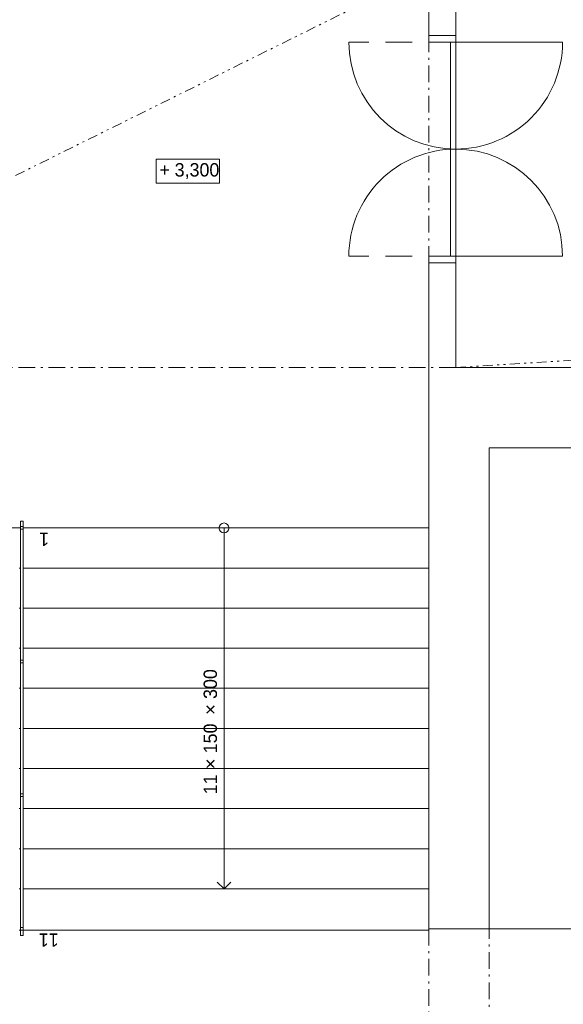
# Model space of a CAD drawing. Header units: millimetres. Extents: x -13540 to 53600, y -21460 to 10383.
# Tile 6 of 17: x -7965 to -3894, y -8434 to -1067. Entities that reach past the tile are written whole.
import ezdxf

# ---------------------------------------------------------------- set-up
doc = ezdxf.new("R2010")
doc.units = ezdxf.units.MM
doc.header["$MEASUREMENT"] = 0
doc.set_wipeout_variables(frame=1)
for name, pattern in [('Wipeout_Contour', [1000, 0, -1000]), ('Čerchovaná M', [225, 125, -42.5, 15, -42.5]), ('Čerchovaná se dvěma tečkami S', [202.5, 75, -32.5, 15, -32.5, 15, -32.5]), ('Čárkovaná', [325, 200, -125])]:
    doc.linetypes.add(name, pattern=pattern)
for name, color, linetype in [('02_Desky', 7, 'Continuous'), ('02_Zdi VNITŘNÍ - nosné', 7, 'Continuous'), ('04_Schodiště', 7, 'Continuous'), ('05_Zábradlí', 7, 'Continuous'), ('11_Anotace', 7, 'Continuous'), ('Nové_02_Zdi VNITŘNÍ - nenosné', 7, 'Continuous'), ('Nové_05_Podhledy', 7, 'Continuous'), ('Nové_Otvory – Dveře', 7, 'Continuous'), ('Výplně - Povrchové', 7, 'Continuous')]:
    doc.layers.add(name, color=color, linetype=linetype)

msp = doc.modelspace()

# ---------------------------------------------------------------- linework, layer by layer
at = {"layer": '02_Desky', "color": 251, "linetype": 'Continuous', "lineweight": 0, "flags": 128}
msp.add_lwpolyline([(-11600, 10010), (-11600, -4870), (-4900, -4870), (-4900, -7870), (-250, -7870), (-250, -11470), (53600, -11470), (53600, 9980), (41780, 9980), (41780, 0), (18380, 0), (18380, -580), (18220, -580), (14080, -580), (13920, -580), (13920, 0), (0, 0), (0, 10010)], close=True, dxfattribs=at)
at = {"layer": '02_Zdi VNITŘNÍ - nosné', "color": 251, "linetype": 'Continuous', "lineweight": 0, "flags": 128}
for points in [[(-4900, -3670), (-4900, -4270)], [(1250, -3670), (-4700, -3670)], [(-4450, -4270), (-700, -4270)], [(-4450, -7870), (-4450, -4270)]]:
    msp.add_lwpolyline(points, dxfattribs=at)
at = {"layer": '02_Zdi VNITŘNÍ - nosné', "color": 251, "linetype": 'Čerchovaná M', "lineweight": 0, "flags": 128}
msp.add_lwpolyline([(-4450, -11095), (-4450, -7870)], dxfattribs=at)
at = {"layer": '04_Schodiště', "color": 251, "linetype": 'Continuous', "lineweight": 0}
for p, q in [((-4900, -4870), (-7970, -4870)), ((-4900, -7870), (-4900, -4870)), ((-7970, -7870), (-4900, -7870))]:
    msp.add_line(p, q, dxfattribs=at)
at = {"layer": '11_Anotace', "color": 251, "linetype": 'Continuous', "lineweight": 0, "flags": 128}
msp.add_lwpolyline([(-6942.5, -2263.9), (-6942.5, -2288.9), (-6467.9, -2288.9), (-6467.9, -2263.9), (-6467.9, -2109.5), (-6942.5, -2109.5)], close=True, dxfattribs=at)
at = {"layer": 'Nové_02_Zdi VNITŘNÍ - nenosné', "color": 251, "linetype": 'Continuous', "lineweight": 0}
for p, q in [((-4700, -1185.4), (-4900, -1185.4)), ((-4700, -2885.4), (-4900, -2885.4))]:
    msp.add_line(p, q, dxfattribs=at)
at = {"layer": 'Nové_02_Zdi VNITŘNÍ - nenosné', "color": 251, "linetype": 'Continuous', "lineweight": 0, "flags": 128}
for points in [[(-4900, -700), (-4900, -1185.4)], [(-4700, -1185.4), (-4700, -700)], [(-4900, -2885.4), (-4900, -3670)], [(-4700, -3670), (-4700, -2885.4)]]:
    msp.add_lwpolyline(points, dxfattribs=at)
at = {"layer": 'Nové_05_Podhledy', "color": 251, "linetype": 'Čerchovaná M', "lineweight": 0, "flags": 128}
msp.add_lwpolyline([(-10900, -3670), (45880, -3670), (45880, 540), (42480, 540), (42480, -700), (-10900, -700)], close=True, dxfattribs=at)
at = {"layer": 'Nové_05_Podhledy', "color": 251, "linetype": 'Čerchovaná se dvěma tečkami S', "lineweight": 0}
for points in [[(-10900, -3670), (-4900, -700)], [(-4700, -3670), (42480, -700)]]:
    msp.add_lwpolyline(points, dxfattribs=at)
at = {"layer": 'Nové_Otvory – Dveře', "color": 251, "linetype": 'Čárkovaná', "lineweight": 0}
for p, q in [((-4700, -1235.4), (-5500, -1235.4)), ((-4700, -1235.4), (-4700, -2035.4)), ((-4700, -2835.4), (-4700, -2035.4)), ((-4700, -2835.4), (-5500, -2835.4))]:
    msp.add_line(p, q, dxfattribs=at)
at = {"layer": 'Nové_Otvory – Dveře', "color": 251, "linetype": 'Čerchovaná M', "lineweight": 0}
for p, q in [((-4900, -2885.4), (-4900, -1185.4)), ((-4700, -2885.4), (-4700, -1185.4))]:
    msp.add_line(p, q, dxfattribs=at)
at = {"layer": 'Nové_Otvory – Dveře', "color": 251, "linetype": 'Continuous', "lineweight": 0}
for p, q in [((-4900, -1185.4), (-4700, -1185.4)), ((-4900, -1235.4), (-4900, -1185.4)), ((-4700, -1185.4), (-4900, -1185.4)), ((-4700, -1185.4), (-4900, -1185.4)), ((-4700, -1235.4), (-4900, -1235.4)), ((-4700, -1235.4), (-4740, -1235.4)), ((-4740, -1235.4), (-4740, -2035.4)), ((-4700, -1185.4), (-4700, -1235.4)), ((-4700, -1235.4), (-3900, -1235.4)), ((-4700, -2035.4), (-4700, -1235.4)), ((-4740, -2035.4), (-4700, -2035.4)), ((-4740, -2835.4), (-4740, -2035.4)), ((-4740, -2035.4), (-4700, -2035.4)), ((-4700, -2035.4), (-4700, -2835.4)), ((-4900, -2835.4), (-4700, -2835.4)), ((-4900, -2885.4), (-4900, -2835.4)), ((-4700, -2835.4), (-4740, -2835.4)), ((-4700, -2835.4), (-3900, -2835.4)), ((-4700, -2835.4), (-4700, -2885.4)), ((-4700, -2885.4), (-4900, -2885.4)), ((-4700, -2885.4), (-4900, -2885.4)), ((-4700, -2885.4), (-4900, -2885.4))]:
    msp.add_line(p, q, dxfattribs=at)
for centre, start, end in [((-4700, -1235.4), 180, 269.99999), ((-4700, -1235.4), 269.99999, 0), ((-4700, -2835.4), 89.99999, 180), ((-4700, -2835.4), 0, 89.99999)]:
    msp.add_arc(centre, 800, start, end, dxfattribs=at)

# ---------------------------------------------------------------- texts
at = {"layer": '11_Anotace', "color": 251, "lineweight": 0, "char_height": 100, "attachment_point": 1}
for s, insert in [('\\A1;\\pt0,25000;+', (-6917.5, -2140.4)), ('\\A1;\\pt0,25000;3,300{\\H0.66x;\\S^  ;\\S^  ;\\S^  ;\\S^  ;\\S^  ;\\S^  ;\\S^  ;\\S^  ;\\S^  ;\\S^  ;\\S^  ;}', (-6804.4, -2140.4))]:
    msp.add_mtext(s, dxfattribs=dict(at, insert=insert))

# ---------------------------------------------------------------- next in the draw order: wipeouts: each hides what was drawn before it
at = {"color": 251, "linetype": 'Wipeout_Contour', "lineweight": 0, "ltscale": 32871.497026}
msp.add_wipeout([(-7970, -4870), (-7970, -5170), (-4900, -5170), (-4900, -4870)], dxfattribs=at).dxf.layer = 'Výplně - Povrchové'

# ---------------------------------------------------------------- next in the draw order: linework, layer by layer
at = {"layer": '04_Schodiště', "color": 251, "linetype": 'Continuous', "lineweight": 0}
for p, q in [((-4900, -4870), (-7970, -4870)), ((-4900, -4870), (-7970, -4870)), ((-4900, -5170), (-4900, -4870)), ((-7970, -5170), (-4900, -5170))]:
    msp.add_line(p, q, dxfattribs=at)
at = {"layer": '04_Schodiště', "color": 251, "linetype": 'Continuous', "lineweight": 0, "flags": 128}
msp.add_lwpolyline([(-6472.5, -4870, 1), (-6397.5, -4870, 1)], format="xyb", close=True, dxfattribs=at)

# ---------------------------------------------------------------- next in the draw order: wipeouts: each hides what was drawn before it
at = {"color": 251, "linetype": 'Wipeout_Contour', "lineweight": 0, "ltscale": 33633.211958}
msp.add_wipeout([(-7970, -5170), (-7970, -5470), (-4900, -5470), (-4900, -5170)], dxfattribs=at).dxf.layer = 'Výplně - Povrchové'

# ---------------------------------------------------------------- next in the draw order: linework, layer by layer
at = {"layer": '04_Schodiště', "color": 251, "linetype": 'Continuous', "lineweight": 0}
for p, q in [((-6435, -4870), (-6435, -5170)), ((-4900, -5170), (-7970, -5170)), ((-4900, -5470), (-4900, -5170)), ((-7970, -5470), (-4900, -5470))]:
    msp.add_line(p, q, dxfattribs=at)

# ---------------------------------------------------------------- next in the draw order: wipeouts: each hides what was drawn before it
at = {"color": 251, "linetype": 'Wipeout_Contour', "lineweight": 0, "ltscale": 34419.369698}
msp.add_wipeout([(-7970, -5470), (-7970, -5770), (-4900, -5770), (-4900, -5470)], dxfattribs=at).dxf.layer = 'Výplně - Povrchové'

# ---------------------------------------------------------------- next in the draw order: linework, layer by layer
at = {"layer": '04_Schodiště', "color": 251, "linetype": 'Continuous', "lineweight": 0}
for p, q in [((-4900, -5470), (-7970, -5470)), ((-4900, -5770), (-4900, -5470)), ((-7970, -5770), (-4900, -5770))]:
    msp.add_line(p, q, dxfattribs=at)

# ---------------------------------------------------------------- next in the draw order: wipeouts: each hides what was drawn before it
at = {"color": 251, "linetype": 'Wipeout_Contour', "lineweight": 0, "ltscale": 35228.305892}
msp.add_wipeout([(-7970, -5770), (-7970, -6070), (-4900, -6070), (-4900, -5770)], dxfattribs=at).dxf.layer = 'Výplně - Povrchové'

# ---------------------------------------------------------------- next in the draw order: linework, layer by layer
at = {"layer": '04_Schodiště', "color": 251, "linetype": 'Continuous', "lineweight": 0}
for p, q in [((-4900, -5770), (-7970, -5770)), ((-4900, -6070), (-4900, -5770)), ((-7970, -6070), (-4900, -6070))]:
    msp.add_line(p, q, dxfattribs=at)

# ---------------------------------------------------------------- next in the draw order: wipeouts: each hides what was drawn before it
at = {"color": 251, "linetype": 'Wipeout_Contour', "lineweight": 0, "ltscale": 36058.472261}
msp.add_wipeout([(-7970, -6070), (-7970, -6370), (-4900, -6370), (-4900, -6070)], dxfattribs=at).dxf.layer = 'Výplně - Povrchové'

# ---------------------------------------------------------------- next in the draw order: linework, layer by layer
at = {"layer": '04_Schodiště', "color": 251, "linetype": 'Continuous', "lineweight": 0}
for p, q in [((-4900, -6070), (-7970, -6070)), ((-4900, -6370), (-4900, -6070)), ((-7970, -6370), (-4900, -6370))]:
    msp.add_line(p, q, dxfattribs=at)

# ---------------------------------------------------------------- next in the draw order: wipeouts: each hides what was drawn before it
at = {"color": 251, "linetype": 'Wipeout_Contour', "lineweight": 0, "ltscale": 36908.430932}
msp.add_wipeout([(-7970, -6370), (-7970, -6670), (-4900, -6670), (-4900, -6370)], dxfattribs=at).dxf.layer = 'Výplně - Povrchové'

# ---------------------------------------------------------------- next in the draw order: linework, layer by layer
at = {"layer": '04_Schodiště', "color": 251, "linetype": 'Continuous', "lineweight": 0}
for p, q in [((-4900, -6370), (-7970, -6370)), ((-4900, -6670), (-4900, -6370)), ((-7970, -6670), (-4900, -6670))]:
    msp.add_line(p, q, dxfattribs=at)

# ---------------------------------------------------------------- next in the draw order: wipeouts: each hides what was drawn before it
at = {"color": 251, "linetype": 'Wipeout_Contour', "lineweight": 0, "ltscale": 37776.848247}
msp.add_wipeout([(-7970, -6670), (-7970, -6970), (-4900, -6970), (-4900, -6670)], dxfattribs=at).dxf.layer = 'Výplně - Povrchové'

# ---------------------------------------------------------------- next in the draw order: linework, layer by layer
at = {"layer": '04_Schodiště', "color": 251, "linetype": 'Continuous', "lineweight": 0}
for p, q in [((-4900, -6670), (-7970, -6670)), ((-4900, -6970), (-4900, -6670)), ((-7970, -6970), (-4900, -6970))]:
    msp.add_line(p, q, dxfattribs=at)

# ---------------------------------------------------------------- next in the draw order: wipeouts: each hides what was drawn before it
at = {"color": 251, "linetype": 'Wipeout_Contour', "lineweight": 0, "ltscale": 38662.488327}
msp.add_wipeout([(-7970, -6970), (-7970, -7270), (-4900, -7270), (-4900, -6970)], dxfattribs=at).dxf.layer = 'Výplně - Povrchové'

# ---------------------------------------------------------------- next in the draw order: linework, layer by layer
at = {"layer": '04_Schodiště', "color": 251, "linetype": 'Continuous', "lineweight": 0}
for p, q in [((-4900, -6970), (-7970, -6970)), ((-4900, -7270), (-4900, -6970)), ((-7970, -7270), (-4900, -7270))]:
    msp.add_line(p, q, dxfattribs=at)

# ---------------------------------------------------------------- next in the draw order: wipeouts: each hides what was drawn before it
at = {"color": 251, "linetype": 'Wipeout_Contour', "lineweight": 0, "ltscale": 39564.206603}
msp.add_wipeout([(-4900, -7270), (-7970, -7270), (-7970, -7570), (-4900, -7570)], dxfattribs=at).dxf.layer = 'Výplně - Povrchové'

# ---------------------------------------------------------------- next in the draw order: linework, layer by layer
at = {"layer": '04_Schodiště', "color": 251, "linetype": 'Continuous', "lineweight": 0}
for p, q in [((-4900, -7270), (-7970, -7270)), ((-4900, -7570), (-4900, -7270)), ((-7970, -7570), (-4900, -7570))]:
    msp.add_line(p, q, dxfattribs=at)

# ---------------------------------------------------------------- next in the draw order: wipeouts: each hides what was drawn before it
at = {"color": 251, "linetype": 'Wipeout_Contour', "lineweight": 0, "ltscale": 60968.646885}
msp.add_wipeout([(-4900, -7570), (-7970, -7570), (-7970, -7870), (-7970, -7880), (-4900, -7880), (-4900, -7870)], dxfattribs=at).dxf.layer = 'Výplně - Povrchové'

# ---------------------------------------------------------------- next in the draw order: linework, layer by layer
at = {"layer": '04_Schodiště', "color": 251, "linetype": 'Continuous', "lineweight": 0}
for p, q in [((-4900, -7870), (-4900, -4870)), ((-6435, -5170), (-6435, -7570)), ((-4900, -7570), (-7970, -7570)), ((-6485, -7520), (-6435, -7570)), ((-6435, -7570), (-6385, -7520)), ((-4900, -7870), (-4900, -7570)), ((-7970, -7870), (-4900, -7870)), ((-7970, -7880), (-4900, -7880)), ((-4900, -7880), (-4900, -7870))]:
    msp.add_line(p, q, dxfattribs=at)

# ---------------------------------------------------------------- next in the draw order: wipeouts: each hides what was drawn before it
at = {"color": 251, "linetype": 'Wipeout_Contour', "lineweight": 0, "ltscale": 32871.497026}
msp.add_wipeout([(-7970, -4870), (-7970, -5170), (-4900, -5170), (-4900, -4870)], dxfattribs=at).dxf.layer = 'Výplně - Povrchové'

# ---------------------------------------------------------------- next in the draw order: linework, layer by layer
at = {"layer": '04_Schodiště', "color": 251, "linetype": 'Continuous', "lineweight": 0}
for p, q in [((-4900, -4870), (-7970, -4870)), ((-4900, -5170), (-4900, -4870)), ((-7970, -5170), (-4900, -5170))]:
    msp.add_line(p, q, dxfattribs=at)
at = {"layer": '04_Schodiště', "color": 251, "linetype": 'Continuous', "lineweight": 0, "flags": 128}
msp.add_lwpolyline([(-6472.5, -4870, 1), (-6397.5, -4870, 1)], format="xyb", close=True, dxfattribs=at)

# ---------------------------------------------------------------- next in the draw order: texts
at = {"layer": '04_Schodiště', "color": 251, "lineweight": 0, "insert": (-7745, -4954.1), "char_height": 100, "attachment_point": 4, "rotation": 180}
msp.add_mtext('\\A1;1', dxfattribs=at)

# ---------------------------------------------------------------- next in the draw order: wipeouts: each hides what was drawn before it
at = {"color": 251, "linetype": 'Wipeout_Contour', "lineweight": 0, "ltscale": 33633.211958}
msp.add_wipeout([(-7970, -5170), (-7970, -5470), (-4900, -5470), (-4900, -5170)], dxfattribs=at).dxf.layer = 'Výplně - Povrchové'

# ---------------------------------------------------------------- next in the draw order: linework, layer by layer
at = {"layer": '04_Schodiště', "color": 251, "linetype": 'Continuous', "lineweight": 0}
for p, q in [((-6435, -4870), (-6435, -5170)), ((-6435, -4870), (-6435, -5170)), ((-4900, -5170), (-7970, -5170)), ((-4900, -5470), (-4900, -5170)), ((-7970, -5470), (-4900, -5470))]:
    msp.add_line(p, q, dxfattribs=at)

# ---------------------------------------------------------------- next in the draw order: wipeouts: each hides what was drawn before it
at = {"color": 251, "linetype": 'Wipeout_Contour', "lineweight": 0, "ltscale": 34419.369698}
msp.add_wipeout([(-7970, -5470), (-7970, -5770), (-4900, -5770), (-4900, -5470)], dxfattribs=at).dxf.layer = 'Výplně - Povrchové'

# ---------------------------------------------------------------- next in the draw order: linework, layer by layer
at = {"layer": '04_Schodiště', "color": 251, "linetype": 'Continuous', "lineweight": 0}
for p, q in [((-4900, -5470), (-7970, -5470)), ((-4900, -5770), (-4900, -5470)), ((-7970, -5770), (-4900, -5770))]:
    msp.add_line(p, q, dxfattribs=at)

# ---------------------------------------------------------------- next in the draw order: wipeouts: each hides what was drawn before it
at = {"color": 251, "linetype": 'Wipeout_Contour', "lineweight": 0, "ltscale": 35228.305892}
msp.add_wipeout([(-7970, -5770), (-7970, -6070), (-4900, -6070), (-4900, -5770)], dxfattribs=at).dxf.layer = 'Výplně - Povrchové'

# ---------------------------------------------------------------- next in the draw order: linework, layer by layer
at = {"layer": '04_Schodiště', "color": 251, "linetype": 'Continuous', "lineweight": 0}
for p, q in [((-4900, -5770), (-7970, -5770)), ((-4900, -6070), (-4900, -5770)), ((-7970, -6070), (-4900, -6070))]:
    msp.add_line(p, q, dxfattribs=at)

# ---------------------------------------------------------------- next in the draw order: wipeouts: each hides what was drawn before it
at = {"color": 251, "linetype": 'Wipeout_Contour', "lineweight": 0, "ltscale": 36058.472261}
msp.add_wipeout([(-7970, -6070), (-7970, -6370), (-4900, -6370), (-4900, -6070)], dxfattribs=at).dxf.layer = 'Výplně - Povrchové'

# ---------------------------------------------------------------- next in the draw order: linework, layer by layer
at = {"layer": '04_Schodiště', "color": 251, "linetype": 'Continuous', "lineweight": 0}
for p, q in [((-4900, -6070), (-7970, -6070)), ((-4900, -6370), (-4900, -6070)), ((-7970, -6370), (-4900, -6370))]:
    msp.add_line(p, q, dxfattribs=at)

# ---------------------------------------------------------------- next in the draw order: wipeouts: each hides what was drawn before it
at = {"color": 251, "linetype": 'Wipeout_Contour', "lineweight": 0, "ltscale": 36908.430932}
msp.add_wipeout([(-7970, -6370), (-7970, -6670), (-4900, -6670), (-4900, -6370)], dxfattribs=at).dxf.layer = 'Výplně - Povrchové'

# ---------------------------------------------------------------- next in the draw order: linework, layer by layer
at = {"layer": '04_Schodiště', "color": 251, "linetype": 'Continuous', "lineweight": 0}
for p, q in [((-4900, -6370), (-7970, -6370)), ((-4900, -6670), (-4900, -6370)), ((-7970, -6670), (-4900, -6670))]:
    msp.add_line(p, q, dxfattribs=at)

# ---------------------------------------------------------------- next in the draw order: texts
at = {"layer": '04_Schodiště', "color": 7, "lineweight": 25, "insert": (-6435, -6370), "char_height": 100, "attachment_point": 2, "rotation": 90}
msp.add_mtext('\\A1;\\pt0,1550;{\\H0.66x;\\S^  ;\\S^  ;\\S^  ;}', dxfattribs=at)

# ---------------------------------------------------------------- next in the draw order: wipeouts: each hides what was drawn before it
at = {"color": 251, "linetype": 'Wipeout_Contour', "lineweight": 0, "ltscale": 37776.848247}
msp.add_wipeout([(-7970, -6670), (-7970, -6970), (-4900, -6970), (-4900, -6670)], dxfattribs=at).dxf.layer = 'Výplně - Povrchové'

# ---------------------------------------------------------------- next in the draw order: linework, layer by layer
at = {"layer": '04_Schodiště', "color": 251, "linetype": 'Continuous', "lineweight": 0}
for p, q in [((-4900, -6670), (-7970, -6670)), ((-4900, -6970), (-4900, -6670)), ((-7970, -6970), (-4900, -6970))]:
    msp.add_line(p, q, dxfattribs=at)

# ---------------------------------------------------------------- next in the draw order: texts
at = {"layer": '04_Schodiště', "color": 251, "lineweight": 0, "insert": (-6458.5, -6370), "char_height": 100, "attachment_point": 8, "rotation": 90}
msp.add_mtext('\\A1;\\pt0,1550;11 {\\fArial|b0|i0|c238|p34;× }150{\\H0.66x;\\S^  ;\\fArial|b0|i0|c238|p34;\\H1.51515x; × }300{\\H0.66x;\\S^  ;\\S^  ;}', dxfattribs=at)

# ---------------------------------------------------------------- next in the draw order: wipeouts: each hides what was drawn before it
at = {"color": 251, "linetype": 'Wipeout_Contour', "lineweight": 0, "ltscale": 38662.488327}
msp.add_wipeout([(-7970, -6970), (-7970, -7270), (-4900, -7270), (-4900, -6970)], dxfattribs=at).dxf.layer = 'Výplně - Povrchové'

# ---------------------------------------------------------------- next in the draw order: linework, layer by layer
at = {"layer": '04_Schodiště', "color": 251, "linetype": 'Continuous', "lineweight": 0}
for p, q in [((-4900, -6970), (-7970, -6970)), ((-4900, -7270), (-4900, -6970)), ((-7970, -7270), (-4900, -7270))]:
    msp.add_line(p, q, dxfattribs=at)

# ---------------------------------------------------------------- next in the draw order: wipeouts: each hides what was drawn before it
at = {"color": 251, "linetype": 'Wipeout_Contour', "lineweight": 0, "ltscale": 39564.206603}
msp.add_wipeout([(-4900, -7270), (-7970, -7270), (-7970, -7570), (-4900, -7570)], dxfattribs=at).dxf.layer = 'Výplně - Povrchové'

# ---------------------------------------------------------------- next in the draw order: linework, layer by layer
at = {"layer": '04_Schodiště', "color": 251, "linetype": 'Continuous', "lineweight": 0}
for p, q in [((-4900, -7270), (-7970, -7270)), ((-4900, -7570), (-4900, -7270)), ((-7970, -7570), (-4900, -7570))]:
    msp.add_line(p, q, dxfattribs=at)

# ---------------------------------------------------------------- next in the draw order: wipeouts: each hides what was drawn before it
at = {"color": 251, "linetype": 'Wipeout_Contour', "lineweight": 0, "ltscale": 60968.646885}
msp.add_wipeout([(-4900, -7570), (-7970, -7570), (-7970, -7870), (-7970, -7880), (-4900, -7880), (-4900, -7870)], dxfattribs=at).dxf.layer = 'Výplně - Povrchové'

# ---------------------------------------------------------------- next in the draw order: linework, layer by layer
at = {"layer": '02_Zdi VNITŘNÍ - nosné', "color": 251, "linetype": 'Continuous', "lineweight": 0, "flags": 128}
msp.add_lwpolyline([(-4900, -4270), (-4900, -7870)], dxfattribs=at)
at = {"layer": '02_Zdi VNITŘNÍ - nosné', "color": 251, "linetype": 'Čerchovaná M', "lineweight": 0, "flags": 128}
msp.add_lwpolyline([(-4900, -7870), (-4900, -11095)], dxfattribs=at)
at = {"layer": '04_Schodiště', "color": 251, "linetype": 'Continuous', "lineweight": 0}
for p, q in [((-6435, -5170), (-6435, -7570)), ((-6435, -5170), (-6435, -7570)), ((-4900, -7570), (-7970, -7570)), ((-6485, -7520), (-6435, -7570)), ((-6485, -7520), (-6435, -7570)), ((-6435, -7570), (-6385, -7520)), ((-6435, -7570), (-6385, -7520)), ((-4900, -7870), (-4900, -7570)), ((-7970, -7880), (-4900, -7880)), ((-4900, -7880), (-4900, -7870))]:
    msp.add_line(p, q, dxfattribs=at)

# ---------------------------------------------------------------- next in the draw order: texts
at = {"layer": '04_Schodiště', "color": 251, "lineweight": 0, "insert": (-7673.4, -7954.1), "char_height": 100, "attachment_point": 4, "rotation": 180}
msp.add_mtext('\\A1;11', dxfattribs=at)

# ---------------------------------------------------------------- next in the draw order: wipeouts: each hides what was drawn before it
at = {"color": 251, "linetype": 'Wipeout_Contour', "lineweight": 0, "ltscale": 41019.123917}
msp.add_wipeout([(-7940, -4870), (-7960, -4870), (-7960, -7870), (-7940, -7870)], dxfattribs=at).dxf.layer = '05_Zábradlí'

# ---------------------------------------------------------------- next in the draw order: linework, layer by layer
at = {"layer": '05_Zábradlí', "color": 251, "linetype": 'Continuous', "lineweight": 0}
for p, q in [((-7960, -4870), (-7960, -7870)), ((-7940, -7870), (-7940, -4870))]:
    msp.add_line(p, q, dxfattribs=at)

# ---------------------------------------------------------------- next in the draw order: wipeouts: each hides what was drawn before it
at = {"color": 251, "linetype": 'Wipeout_Contour', "lineweight": 0, "ltscale": 37240.191732}
msp.add_wipeout([(-7960, -4870), (-7940, -4870), (-7940, -4820), (-7960, -4820)], dxfattribs=at).dxf.layer = '05_Zábradlí'
at = {"color": 251, "linetype": 'Wipeout_Contour', "lineweight": 0, "ltscale": 44816.759735}
msp.add_wipeout([(-7940, -7870), (-7960, -7870), (-7960, -7920), (-7940, -7920)], dxfattribs=at).dxf.layer = '05_Zábradlí'

# ---------------------------------------------------------------- next in the draw order: linework, layer by layer
at = {"layer": '05_Zábradlí', "color": 251, "linetype": 'Continuous', "lineweight": 0}
for p, q in [((-7940, -4820), (-7960, -4820)), ((-7960, -4820), (-7960, -4870)), ((-7940, -4870), (-7940, -4820)), ((-7960, -7870), (-7960, -7920)), ((-7940, -7920), (-7940, -7870)), ((-7960, -7920), (-7940, -7920))]:
    msp.add_line(p, q, dxfattribs=at)

# ---------------------------------------------------------------- next in the draw order: wipeouts: each hides what was drawn before it
at = {"color": 251, "linetype": 'Wipeout_Contour', "lineweight": 0, "ltscale": 38410.626342}
msp.add_wipeout([(-7940, -4870), (-7960, -4870), (-7960, -5870), (-7940, -5870)], dxfattribs=at).dxf.layer = '05_Zábradlí'

# ---------------------------------------------------------------- next in the draw order: linework, layer by layer
at = {"layer": '05_Zábradlí', "color": 251, "linetype": 'Continuous', "lineweight": 0}
for p, q in [((-7940, -4870), (-7960, -4870)), ((-7960, -4870), (-7960, -5870)), ((-7940, -5870), (-7940, -4870))]:
    msp.add_line(p, q, dxfattribs=at)

# ---------------------------------------------------------------- next in the draw order: wipeouts: each hides what was drawn before it
at = {"color": 251, "linetype": 'Wipeout_Contour', "lineweight": 0, "ltscale": 37292.249348}
msp.add_wipeout([(-7940, -4860), (-7960, -4860), (-7960, -4880), (-7940, -4880)], dxfattribs=at).dxf.layer = '05_Zábradlí'
at = {"color": 251, "linetype": 'Wipeout_Contour', "lineweight": 0, "ltscale": 40778.736779}
msp.add_wipeout([(-7940, -5870), (-7960, -5870), (-7960, -6870), (-7940, -6870)], dxfattribs=at).dxf.layer = '05_Zábradlí'

# ---------------------------------------------------------------- next in the draw order: linework, layer by layer
at = {"layer": '05_Zábradlí', "color": 251, "linetype": 'Continuous', "lineweight": 0}
for p, q in [((-7960, -5870), (-7960, -6870)), ((-7940, -6870), (-7940, -5870))]:
    msp.add_line(p, q, dxfattribs=at)
at = {"layer": '05_Zábradlí', "color": 251, "linetype": 'Continuous', "lineweight": 0, "flags": 128}
msp.add_lwpolyline([(-7940, -4860), (-7960, -4860), (-7960, -4880), (-7940, -4880)], close=True, dxfattribs=at)

# ---------------------------------------------------------------- next in the draw order: wipeouts: each hides what was drawn before it
at = {"color": 251, "linetype": 'Wipeout_Contour', "lineweight": 0, "ltscale": 39529.126617}
msp.add_wipeout([(-7940, -5860), (-7960, -5860), (-7960, -5880), (-7940, -5880)], dxfattribs=at).dxf.layer = '05_Zábradlí'
at = {"color": 251, "linetype": 'Wipeout_Contour', "lineweight": 0, "ltscale": 43387.330035}
msp.add_wipeout([(-7940, -6870), (-7960, -6870), (-7960, -7870), (-7940, -7870)], dxfattribs=at).dxf.layer = '05_Zábradlí'

# ---------------------------------------------------------------- next in the draw order: linework, layer by layer
at = {"layer": '05_Zábradlí', "color": 251, "linetype": 'Continuous', "lineweight": 0}
for p, q in [((-7960, -6870), (-7960, -7870)), ((-7940, -7870), (-7940, -6870)), ((-7960, -7870), (-7940, -7870))]:
    msp.add_line(p, q, dxfattribs=at)
at = {"layer": '05_Zábradlí', "color": 251, "linetype": 'Continuous', "lineweight": 0, "flags": 128}
msp.add_lwpolyline([(-7940, -5860), (-7960, -5860), (-7960, -5880), (-7940, -5880)], close=True, dxfattribs=at)

# ---------------------------------------------------------------- next in the draw order: wipeouts: each hides what was drawn before it
at = {"color": 251, "linetype": 'Wipeout_Contour', "lineweight": 0, "ltscale": 42028.464708}
msp.add_wipeout([(-7940, -6860), (-7960, -6860), (-7960, -6880), (-7940, -6880)], dxfattribs=at).dxf.layer = '05_Zábradlí'
at = {"color": 251, "linetype": 'Wipeout_Contour', "lineweight": 0, "ltscale": 44746.305367}
msp.add_wipeout([(-7940, -7860), (-7960, -7860), (-7960, -7880), (-7940, -7880)], dxfattribs=at).dxf.layer = '05_Zábradlí'

# ---------------------------------------------------------------- next in the draw order: linework, layer by layer
at = {"layer": '05_Zábradlí', "color": 251, "linetype": 'Continuous', "lineweight": 0, "flags": 128}
for points in [[(-7940, -6860), (-7960, -6860), (-7960, -6880), (-7940, -6880)], [(-7940, -7860), (-7960, -7860), (-7960, -7880), (-7940, -7880)]]:
    msp.add_lwpolyline(points, close=True, dxfattribs=at)

doc.saveas('drawing.dxf')
